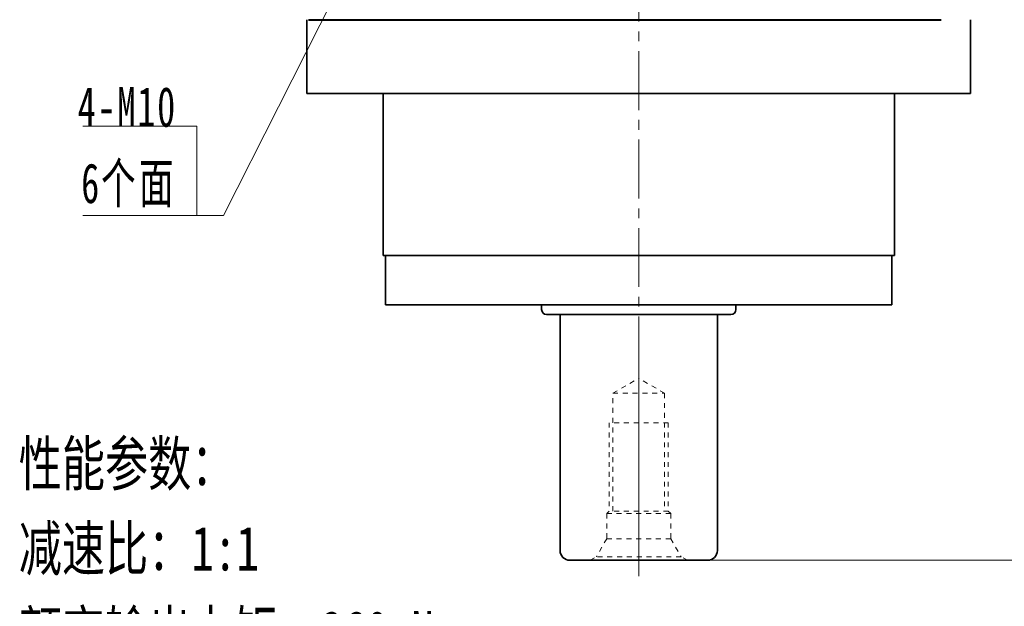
# Model space of a CAD drawing. Header units: millimetres. Extents: x -435 to 434, y -216 to 395.
# Tile 4 of 6: x 58 to 258, y 60 to 180. Entities that reach past the tile are written whole.
import ezdxf

# ---------------------------------------------------------------- set-up
doc = ezdxf.new("R2010")
doc.units = ezdxf.units.MM
doc.linetypes.add('点画线', pattern=[18, 12, -2, 2, -2])
doc.linetypes.add('虚线', pattern=[2, 1, -1])
doc.layers.get('0').update_dxf_attribs({"lineweight": 35})
for name, color, linetype, lineweight in [('中心线层', 1, '点画线', 18), ('尺寸线层', 3, 'Continuous', 18), ('粗实线', 7, 'Continuous', 50), ('粗实线层', 7, 'Continuous', 35)]:
    doc.layers.add(name, color=color, linetype=linetype, lineweight=lineweight)
doc.styles.add('标准', font='txt', dxfattribs={"width": 0.667})
doc.dimstyles.new('a4-1-1.5', dxfattribs={"dimtxt": 4.5, "dimasz": 4.5, "dimexe": 2.25, "dimexo": 0, "dimgap": 0.75, "dimtad": 1, "dimdec": 3, "dimdsep": 46, "dimtxsty": '标准', "dimblk": '_CAXARROW', "dimcen": 0, "dimdle": 9, "dimazin": 2, "dimtfac": 0.707107, "dimtdec": 3, "dimtix": 1, "dimtmove": 2, "dimatfit": 3, "dimfxl": 0, "dimfrac": 2, "dimtolj": 1, "dimarcsym": 0})

# ---------------------------------------------------------------- blocks, each defined once
blk = doc.blocks.new('*X11')
at = {"layer": '尺寸线层', "linetype": 'Continuous'}
blk.add_hatch(color=0, dxfattribs=at).paths.add_polyline_path([(31.37, 51.33), (28.62, 43.65), (26.81, 44.56)], flags=0)
at = {"layer": '尺寸线层', "color": 0, "linetype": 'Continuous'}
blk.add_line((31.37, 51.33), (5.4, 0), dxfattribs=at)
at = {"layer": '尺寸线层', "color": 0}
for p, q in [((0, 18.16), (-23.24, 18.16)), ((0, 0), (0, 18.16)), ((0, 0), (-23.24, 0)), ((5.4, 0), (0, 0))]:
    blk.add_line(p, q, dxfattribs=at)
at = {"layer": '尺寸线层', "color": 0, "insert": (-4.05, 1.62), "char_height": 8.1, "width": 38.3855, "attachment_point": 9, "line_spacing_factor": 1.15057, "style": '标准'}
blk.add_mtext('\\T1.1;4-M10\\P6个面', dxfattribs=at)
blk = doc.blocks.new('*X18')
at = {"layer": '尺寸线层', "linetype": 'Continuous'}
for points in [[(286.37, 249.73), (287.38, 241.63), (285.35, 241.63)], [(286.37, 69.73), (287.38, 77.83), (285.35, 77.83)]]:
    blk.add_hatch(color=0, dxfattribs=at).paths.add_polyline_path(points, flags=0)
at = {"layer": '尺寸线层', "color": 0, "linetype": 'Continuous'}
for p, q in [((252.41, 249.73), (290.42, 249.73)), ((286.37, 249.73), (286.37, 69.73)), ((197.66, 69.73), (290.42, 69.73))]:
    blk.add_line(p, q, dxfattribs=at)
at = {"layer": '尺寸线层', "color": 0, "insert": (281.01, 159.73), "char_height": 8.1, "width": 21.529, "attachment_point": 5, "rotation": 90, "line_spacing_factor": 1.15057, "style": '标准'}
blk.add_mtext('\\T1.1;180', dxfattribs=at)
blk = doc.blocks.new('_CAXARROW')
blk.add_hatch(color=0).paths.add_polyline_path([(0, 0), (-1, 0.125), (-1, -0.125)], flags=0)
blk = doc.blocks.new('*X19')
at = {"layer": '尺寸线层', "linetype": 'Continuous'}
for points in [[(310.3, 319.73), (309.28, 311.63), (311.31, 311.63)], [(310.3, 69.73), (309.28, 77.83), (311.31, 77.83)]]:
    blk.add_hatch(color=0, dxfattribs=at).paths.add_polyline_path(points, flags=0)
at = {"layer": '尺寸线层', "color": 0, "linetype": 'Continuous'}
for p, q in [((253.66, 319.73), (314.35, 319.73)), ((310.3, 69.73), (310.3, 319.73)), ((197.66, 69.73), (314.35, 69.73))]:
    blk.add_line(p, q, dxfattribs=at)
at = {"layer": '尺寸线层', "color": 0, "insert": (304.94, 194.73), "char_height": 8.1, "width": 21.8795, "attachment_point": 5, "rotation": 90, "line_spacing_factor": 1.15057, "style": '标准'}
blk.add_mtext('\\T1.1;250', dxfattribs=at)
blk = doc.blocks.new('M12螺纹中心孔_2_1')
at = {"layer": '中心线层', "linetype": '点画线', "lineweight": 18}
blk.add_line((40.79, 0), (-3.25, 0), dxfattribs=at)
at = {"layer": '粗实线层', "color": 6, "linetype": '虚线', "lineweight": 18}
for p, q in [((0, -9.9), (0, 9.9)), ((0, 9.9), (0.74, 8.61)), ((4.4, 6.5), (0.74, 8.61)), ((0.74, -8.61), (0.74, 8.61)), ((9.5, 6.5), (4.4, 6.5)), ((4.4, -6.5), (4.4, 6.5)), ((10, 6), (9.5, 6.5)), ((9.5, -6.5), (9.5, 6.5)), ((28, 6), (10, 6)), ((10, -6), (10, 6)), ((10, 5.25), (34, 5.25)), ((28, -6), (28, 6)), ((34, 5.25), (34, -5.25)), ((34, 5.25), (37.03, 0)), ((34, -5.25), (37.03, 0)), ((10, -6), (9.5, -6.5)), ((34, -5.25), (10, -5.25)), ((28, -6), (10, -6)), ((4.4, -6.5), (0.74, -8.61)), ((9.5, -6.5), (4.4, -6.5)), ((0, -9.9), (0.74, -8.61))]:
    blk.add_line(p, q, dxfattribs=at)

msp = doc.modelspace()

# ---------------------------------------------------------------- linework, layer by layer
at = {"layer": '中心线层'}
msp.add_line((183.6576, 71.3436), (183.6576, 322.733), dxfattribs=at)
at = {"layer": '粗实线', "color": 0, "lineweight": 40}
msp.add_line((116.5256, 179.733), (245.1576, 179.733), dxfattribs=at)
at = {"layer": '粗实线层'}
for p, q in [((116.1576, 179.733), (116.1576, 164.733)), ((251.1576, 164.733), (251.1576, 179.733)), ((116.1576, 164.733), (251.1576, 164.733)), ((131.6576, 131.733), (131.6576, 164.733)), ((235.6576, 131.733), (235.6576, 164.733)), ((131.6576, 131.733), (235.6576, 131.733)), ((132.1576, 121.733), (132.1576, 131.733)), ((235.1576, 131.733), (235.1576, 121.733)), ((132.1576, 121.733), (235.1576, 121.733)), ((163.9076, 121.733), (163.9076, 120.733)), ((203.4076, 121.733), (203.4076, 120.733)), ((202.4076, 119.733), (164.9076, 119.733)), ((167.6576, 71.733), (167.6576, 119.733)), ((199.6576, 71.733), (199.6576, 119.733)), ((197.6576, 69.733), (169.6576, 69.733))]:
    msp.add_line(p, q, dxfattribs=at)
for centre, radius, start, end in [((164.9076, 120.733), 1, 180, 270), ((202.4076, 120.733), 1, 270, 0), ((169.6576, 71.733), 2, 180, 270), ((197.6576, 71.733), 2, 270, 0)]:
    msp.add_arc(centre, radius, start, end, dxfattribs=at)

# ---------------------------------------------------------------- block references
at = {"layer": '尺寸线层'}
msp.add_blockref('*X11', (93.8129, 139.9109), dxfattribs=at)
at = {"layer": '粗实线层', "rotation": 90}
msp.add_blockref('M12螺纹中心孔_2_1', (183.6576, 69.733), dxfattribs=at)

# ---------------------------------------------------------------- texts
at = {"layer": '尺寸线层', "insert": (57.5694, 93.9225), "char_height": 9, "width": 175.244419, "attachment_point": 1, "line_spacing_factor": 1.15057, "style": '标准'}
msp.add_mtext('{\\W0.75;性能参数：\\P减速比：1:1\\P额定输出力矩：360 N.m\\P最大加速力矩：1.5倍额定扭矩\\P额定输入转速：1500 rpm\\P容许径向力：4800 N\\P容许轴向力：2400 N\\P回程间隙：≤6 arcmin\\P使用寿命：＞20000 h\\P使用温度：-10℃~80℃', dxfattribs=at)

# ---------------------------------------------------------------- dimensions: what is measured, and where the dimension line sits
at = {"layer": '尺寸线层'}
for base, p1, p2, angle, picture, middle in [((310.2963, 319.733), (197.6647, 69.733), (253.6576, 319.733), 90, '*X19', (304.9401, 194.733)), ((286.3673, 69.733), (252.4076, 249.733), (197.6576, 69.733), 270, '*X18', (281.0111, 159.733))]:
    dim = msp.add_linear_dim(base=base, p1=p1, p2=p2, angle=angle, dimstyle='a4-1-1.5', override={"dimsah": 1, "dimtfill": 1, "dimtzin": 8}, dxfattribs=at)
    dim.commit()
    dim.dimension.update_dxf_attribs({"geometry": picture, "text_midpoint": middle})

doc.saveas('drawing.dxf')
